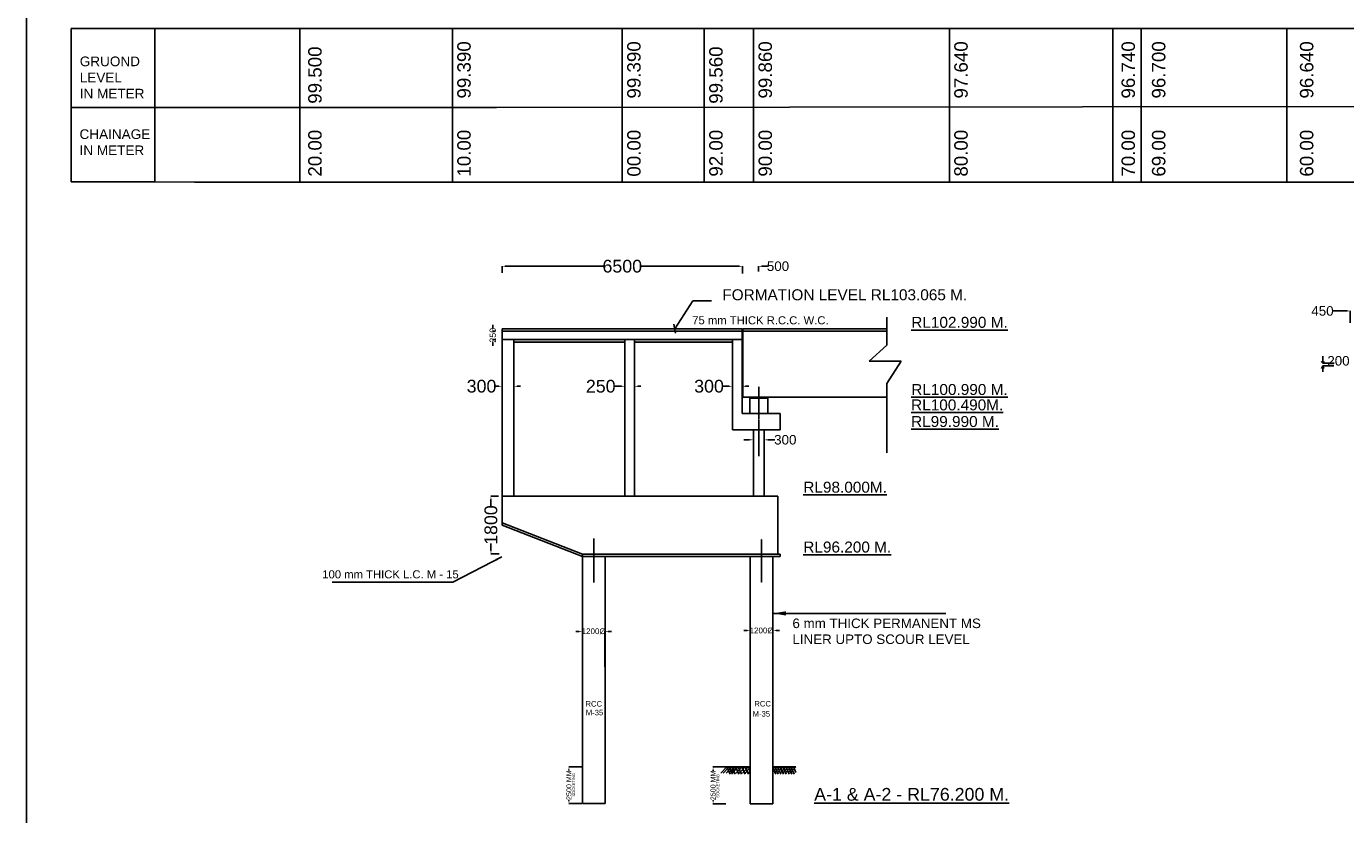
# Model space of a CAD drawing. Extents: x 586212 to 1787843, y 514956 to 1583660.
# Tile 2 of 14: x 586212 to 793236, y 688305 to 812114. Entities that reach past the tile are written whole.
import ezdxf

# ---------------------------------------------------------------- set-up
doc = ezdxf.new("R2010")
doc.units = ezdxf.units.MI
doc.header["$MEASUREMENT"] = 0
doc.linetypes.add('CENTER2', pattern=[1.125, 0.75, -0.125, 0.125, -0.125])
doc.layers.add('DIMENISION', color=4, linetype='Continuous', lineweight=13)
doc.layers.add('TEXT', color=3, linetype='Continuous')
doc.styles.add('ARIAL', font='arial.ttf')
doc.styles.add('ROMAND 25', font='romand.shx', dxfattribs={"height": 180})
doc.styles.get("Standard").update_dxf_attribs({"font": 'arial.ttf', "height": 500})
doc.dimstyles.new('bASANT jAIN  NMM', dxfattribs={"dimscale": 0.507, "dimtxt": 500, "dimasz": 1000, "dimexe": 50, "dimexo": 25, "dimgap": 0.09, "dimtad": 0, "dimtih": 1, "dimtoh": 1, "dimdec": 0, "dimzin": 0, "dimdsep": 46, "dimtxsty": 'Standard', "dimcen": 0.09, "dimclrd": 256, "dimclre": 256, "dimadec": 0, "dimazin": 0, "dimtfac": 1, "dimtdec": 0, "dimtix": 1, "dimtofl": 0, "dimtmove": 0, "dimatfit": 0, "dimfxl": 300, "dimtolj": 1, "dimtzin": 0, "dimlwd": -1, "dimlwe": -1, "dimarcsym": 0})
doc.dimstyles.new('SIDDIQUI', dxfattribs={"dimtxt": 1, "dimasz": 2.5, "dimexe": 0.18, "dimexo": 0.0625, "dimgap": 1, "dimtad": 1, "dimdec": 0, "dimzin": 0, "dimdsep": 46, "dimtxsty": 'ROMAND 25', "dimblk": 'OBLIQUE', "dimcen": 0.09, "dimdle": 1, "dimclrt": 1, "dimadec": 0, "dimazin": 0, "dimtfac": 1, "dimtdec": 0, "dimtofl": 0, "dimtmove": 0, "dimatfit": 3, "dimldrblk": 'OBLIQUE', "dimfxl": 1, "dimtolj": 1, "dimtzin": 0, "dimarcsym": 0})
doc.dimstyles.get("Standard").update_dxf_attribs({"dimscale": 0.507, "dimtxt": 500, "dimasz": 1000, "dimexe": 50, "dimexo": 25, "dimgap": 0.09, "dimtad": 0, "dimtoh": 1, "dimdec": 0, "dimzin": 0, "dimdsep": 46, "dimtxsty": 'Standard', "dimcen": 0.09, "dimclrd": 256, "dimclre": 256, "dimadec": 0, "dimazin": 0, "dimtfac": 1, "dimtdec": 0, "dimtix": 1, "dimtofl": 0, "dimtmove": 0, "dimatfit": 0, "dimfxl": 50, "dimtolj": 1, "dimtzin": 0, "dimlwd": -1, "dimlwe": -1, "dimarcsym": 0})

# ---------------------------------------------------------------- blocks, each defined once
blk = doc.blocks.new('*D97')
at = {"ltscale": 0.5, "transparency": 16777216}
for p, q in [((793466, 767413), (791290, 767413)), ((793973, 765535), (793973, 767439)), ((796302, 765651), (796302, 767439)), ((796809, 767413), (797316, 767413))]:
    blk.add_line(p, q, dxfattribs=at)
for points in [[(793466, 767498), (793466, 767329), (793973, 767413)], [(796809, 767498), (796809, 767329), (796302, 767413)]]:
    blk.add_solid(points, dxfattribs=at)
at = {"layer": 'Defpoints', "color": 0, "ltscale": 0.5, "transparency": 16777216}
for p in [(796302, 767413), (793973, 765522), (796302, 765639)]:
    blk.add_point(p, dxfattribs=at)
at = {"color": 0, "ltscale": 0.5, "transparency": 16777216, "insert": (789605, 767413), "char_height": 500, "attachment_point": 5}
blk.add_mtext('\\A1;{\\H3x;450}', dxfattribs=at)
blk = doc.blocks.new('*D130')
at = {"ltscale": 0.5, "transparency": 16777216}
for p, q in [((672940, 717095), (672433, 717095)), ((673447, 717108), (673447, 717121)), ((677008, 711509), (677008, 717121)), ((677515, 717095), (678022, 717095))]:
    blk.add_line(p, q, dxfattribs=at)
for points in [[(672940, 717180), (672940, 717011), (673447, 717095)], [(677515, 717180), (677515, 717011), (677008, 717095)]]:
    blk.add_solid(points, dxfattribs=at)
at = {"layer": 'Defpoints', "color": 0, "ltscale": 0.5, "transparency": 16777216}
for p in [(673447, 717095), (677008, 717095), (677008, 711496)]:
    blk.add_point(p, dxfattribs=at)
at = {"color": 0, "ltscale": 0.5, "transparency": 16777216, "insert": (675228, 717095), "char_height": 500, "attachment_point": 5}
blk.add_mtext('\\A1;{\\H1.8x;1200%%C}', dxfattribs=at)
blk = doc.blocks.new('*D131')
at = {"ltscale": 0.5, "transparency": 16777216}
for p, q in [((699297, 717215), (698790, 717215)), ((699804, 717228), (699804, 717240)), ((703365, 710879), (703365, 717240)), ((703872, 717215), (704379, 717215))]:
    blk.add_line(p, q, dxfattribs=at)
for points in [[(699297, 717300), (699297, 717131), (699804, 717215)], [(703872, 717300), (703872, 717131), (703365, 717215)]]:
    blk.add_solid(points, dxfattribs=at)
at = {"layer": 'Defpoints', "color": 0, "ltscale": 0.5, "transparency": 16777216}
for p in [(699804, 717215), (703365, 717215), (703365, 710867)]:
    blk.add_point(p, dxfattribs=at)
at = {"color": 0, "ltscale": 0.5, "transparency": 16777216, "insert": (701585, 717215), "char_height": 500, "attachment_point": 5}
blk.add_mtext('\\A1;{\\H1.8x;1200%%C}', dxfattribs=at)
blk = doc.blocks.new('*D135')
at = {"ltscale": 0.5, "transparency": 16777216}
for p, q in [((699554, 747176), (698794, 747176)), ((700315, 744605), (700315, 747202)), ((701971, 744505), (701971, 747202)), ((702731, 747176), (703653, 747176))]:
    blk.add_line(p, q, dxfattribs=at)
for points in [[(699554, 747303), (699554, 747049), (700315, 747176)], [(702731, 747303), (702731, 747049), (701971, 747176)]]:
    blk.add_solid(points, dxfattribs=at)
at = {"layer": 'Defpoints', "color": 0, "ltscale": 0.5, "transparency": 16777216}
for p in [(700315, 747176), (700315, 744593), (701971, 744492)]:
    blk.add_point(p, dxfattribs=at)
at = {"color": 0, "ltscale": 0.5, "transparency": 16777216, "insert": (705307, 747176), "char_height": 500, "attachment_point": 5}
blk.add_mtext('\\A1;{\\H3x;300}', dxfattribs=at)
blk = doc.blocks.new('*D145')
at = {"ltscale": 0.5, "transparency": 16777216}
for p, q in [((696496, 755587), (695542, 755587)), ((697003, 751318), (697003, 755613)), ((698555, 751318), (698555, 755613)), ((699062, 755587), (699569, 755587))]:
    blk.add_line(p, q, dxfattribs=at)
for points in [[(696496, 755672), (696496, 755503), (697003, 755587)], [(699062, 755672), (699062, 755503), (698555, 755587)]]:
    blk.add_solid(points, dxfattribs=at)
at = {"layer": 'Defpoints', "color": 0, "ltscale": 0.5, "transparency": 16777216}
for p in [(697003, 755587), (697003, 751306), (698555, 751306)]:
    blk.add_point(p, dxfattribs=at)
at = {"color": 0, "ltscale": 0.5, "transparency": 16777216, "insert": (693336, 755587), "char_height": 500, "attachment_point": 5}
blk.add_mtext('\\A1;{\\H4x;300}', dxfattribs=at)
blk = doc.blocks.new('*D136')
at = {"ltscale": 0.5, "transparency": 16777216}
for p, q in [((659830, 764243), (659377, 764243)), ((659402, 764750), (659402, 765257)), ((659830, 762949), (659377, 762949)), ((659402, 762442), (659402, 761935))]:
    blk.add_line(p, q, dxfattribs=at)
for points in [[(659318, 764750), (659487, 764750), (659402, 764243)], [(659318, 762442), (659487, 762442), (659402, 762949)]]:
    blk.add_solid(points, dxfattribs=at)
at = {"layer": 'Defpoints', "color": 0, "ltscale": 0.5, "transparency": 16777216}
for p in [(659402, 764243), (659843, 764243), (659843, 762949)]:
    blk.add_point(p, dxfattribs=at)
at = {"color": 0, "ltscale": 0.5, "transparency": 16777216, "insert": (659402, 763596), "char_height": 500, "attachment_point": 5, "rotation": 90}
blk.add_mtext('\\A1;{\\H2x;250}', dxfattribs=at)
blk = doc.blocks.new('*D137')
at = {"ltscale": 0.5, "transparency": 16777216}
for p, q in [((660856, 773386), (660856, 774461)), ((661363, 774436), (676735, 774436)), ((698085, 774436), (682712, 774436)), ((698592, 774449), (698592, 774411))]:
    blk.add_line(p, q, dxfattribs=at)
for points in [[(661363, 774520), (661363, 774351), (660856, 774436)], [(698085, 774520), (698085, 774351), (698592, 774436)]]:
    blk.add_solid(points, dxfattribs=at)
at = {"layer": 'Defpoints', "color": 0, "ltscale": 0.5, "transparency": 16777216}
for p in [(660856, 774436), (698592, 774461), (660856, 773373)]:
    blk.add_point(p, dxfattribs=at)
at = {"color": 0, "ltscale": 0.5, "transparency": 16777216, "insert": (679724, 774436), "char_height": 500, "attachment_point": 5}
blk.add_mtext('\\A1;{\\H4x;6500}', dxfattribs=at)
blk = doc.blocks.new('*D138')
at = {"ltscale": 0.5, "transparency": 16777216}
for p, q in [((698085, 774436), (697578, 774436)), ((698592, 773310), (698592, 774461)), ((701092, 773623), (701092, 774461)), ((701599, 774436), (702506, 774436))]:
    blk.add_line(p, q, dxfattribs=at)
for points in [[(698085, 774520), (698085, 774351), (698592, 774436)], [(701599, 774520), (701599, 774351), (701092, 774436)]]:
    blk.add_solid(points, dxfattribs=at)
at = {"layer": 'Defpoints', "color": 0, "ltscale": 0.5, "transparency": 16777216}
for p in [(701092, 774436), (698592, 773297), (701092, 773611)]:
    blk.add_point(p, dxfattribs=at)
at = {"color": 0, "ltscale": 0.5, "transparency": 16777216, "insert": (704161, 774436), "char_height": 500, "attachment_point": 5}
blk.add_mtext('\\A1;{\\H3x;500}', dxfattribs=at)
blk = doc.blocks.new('_Oblique')
at = {"color": 0, "linetype": 'ByBlock', "lineweight": -2}
blk.add_line((-0.5, -0.5), (0.5, 0.5), dxfattribs=at)
blk = doc.blocks.new('*D139')
at = {"ltscale": 10, "transparency": 16777216}
for p, q in [((660276, 738310), (659090, 738310)), ((659116, 737803), (659116, 736676)), ((659116, 729771), (659116, 730898)), ((660415, 729264), (659090, 729264))]:
    blk.add_line(p, q, dxfattribs=at)
for points in [[(659031, 737803), (659200, 737803), (659116, 738310)], [(659031, 729771), (659200, 729771), (659116, 729264)]]:
    blk.add_solid(points, dxfattribs=at)
at = {"layer": 'Defpoints', "color": 0, "ltscale": 10, "transparency": 16777216}
for p in [(660289, 738310), (659116, 729264), (660428, 729264)]:
    blk.add_point(p, dxfattribs=at)
at = {"color": 0, "ltscale": 10, "transparency": 16777216, "insert": (659116, 733787), "char_height": 500, "attachment_point": 5, "rotation": 90}
blk.add_mtext('\\A1;{\\H4x;1800}', dxfattribs=at)
blk = doc.blocks.new('*D140')
at = {"ltscale": 10, "transparency": 16777216}
for p, q in [((673468, 695836), (671322, 695836)), ((671348, 695329), (671348, 695249)), ((673397, 690035), (671322, 690035)), ((671348, 690542), (671348, 690623))]:
    blk.add_line(p, q, dxfattribs=at)
for points in [[(671263, 695329), (671432, 695329), (671348, 695836)], [(671263, 690542), (671432, 690542), (671348, 690035)]]:
    blk.add_solid(points, dxfattribs=at)
at = {"layer": 'Defpoints', "color": 0, "ltscale": 10, "transparency": 16777216}
for p in [(673481, 695836), (671348, 690035), (673410, 690035)]:
    blk.add_point(p, dxfattribs=at)
at = {"color": 0, "ltscale": 10, "transparency": 16777216, "insert": (671348, 692936), "char_height": 500, "attachment_point": 5, "rotation": 90}
blk.add_mtext('\\A1;{\\H1.6x;2500 MM} ', dxfattribs=at)
blk = doc.blocks.new('*D141')
at = {"ltscale": 10, "transparency": 16777216}
for p, q in [((696112, 695797), (693952, 695797)), ((693978, 695290), (693978, 695210)), ((695953, 689997), (693952, 689997)), ((693978, 690504), (693978, 690584))]:
    blk.add_line(p, q, dxfattribs=at)
for points in [[(693893, 695290), (694062, 695290), (693978, 695797)], [(693893, 690504), (694062, 690504), (693978, 689997)]]:
    blk.add_solid(points, dxfattribs=at)
at = {"layer": 'Defpoints', "color": 0, "ltscale": 10, "transparency": 16777216}
for p in [(696124, 695797), (693978, 689997), (695966, 689997)]:
    blk.add_point(p, dxfattribs=at)
at = {"color": 0, "ltscale": 10, "transparency": 16777216, "insert": (693978, 692897), "char_height": 500, "attachment_point": 5, "rotation": 90}
blk.add_mtext('\\A1;{\\H1.6x;2500 MM} ', dxfattribs=at)
blk = doc.blocks.new('*D142')
at = {"ltscale": 0.5, "transparency": 16777216}
for p, q in [((679624, 755581), (678564, 755581)), ((680131, 755587), (680131, 755607)), ((681639, 755594), (681639, 755607)), ((682146, 755581), (682653, 755581))]:
    blk.add_line(p, q, dxfattribs=at)
for points in [[(679624, 755666), (679624, 755497), (680131, 755581)], [(682146, 755666), (682146, 755497), (681639, 755581)]]:
    blk.add_solid(points, dxfattribs=at)
at = {"layer": 'Defpoints', "color": 0, "ltscale": 0.5, "transparency": 16777216}
for p in [(680131, 755581), (680131, 755574), (681639, 755581)]:
    blk.add_point(p, dxfattribs=at)
at = {"color": 0, "ltscale": 0.5, "transparency": 16777216, "insert": (676341, 755581), "char_height": 500, "attachment_point": 5}
blk.add_mtext('\\A1;{\\H4x;250}', dxfattribs=at)
blk = doc.blocks.new('*D143')
at = {"ltscale": 0.5, "transparency": 16777216}
for p, q in [((660349, 755587), (659842, 755587)), ((660856, 755593), (660856, 755562)), ((662729, 755600), (662729, 755613)), ((663236, 755587), (663743, 755587))]:
    blk.add_line(p, q, dxfattribs=at)
for points in [[(660349, 755672), (660349, 755503), (660856, 755587)], [(663236, 755672), (663236, 755503), (662729, 755587)]]:
    blk.add_solid(points, dxfattribs=at)
at = {"layer": 'Defpoints', "color": 0, "ltscale": 0.5, "transparency": 16777216}
for p in [(660856, 755606), (660856, 755587), (662729, 755587)]:
    blk.add_point(p, dxfattribs=at)
at = {"color": 0, "ltscale": 0.5, "transparency": 16777216, "insert": (657636, 755587), "char_height": 500, "attachment_point": 5}
blk.add_mtext('\\A1;{\\H4x;300}', dxfattribs=at)

msp = doc.modelspace()

# ---------------------------------------------------------------- hatches: boundary and pattern name
at = {"ltscale": 0.5}
h = msp.add_hatch(dxfattribs=at)
h.set_pattern_fill('AR-CONC', color=0, scale=86.25, style=0)
h.set_pattern_definition([(50, (191560.3, -109374), (618.6369, -54.12372), [64.6875, -711.5625]), (355, (191560.3, -109374), (-119.67303, 648.7657), [51.75, -569.25]), (100.4514, (191611.85, -109378.5), (498.96434, 594.6416), [54.9759, -604.73507]), (46.1842, (191560.3, -109201.5), (920.4954, -142.76015), [97.03125, -1067.34375]), (96.6356, (191637, -109213.4), (806.1466, 840.1767), [82.4639, -907.1025]), (351.1842, (191560.3, -109201.5), (806.1459, 840.1773), [77.625, -853.875]), (21, (191646.55, -109244.63), (514.83233, -347.2588), [64.6875, -711.5625]), (326, (191646.55, -109244.6), (209.85947, 625.4419), [51.75, -569.25]), (71.4514, (191689.45, -109273.57), (724.692, 278.18255), [54.9759, -604.73507]), (37.5, (191560.3, -109374), (10.487875, 287.12095), [0, -562.35, 0, -577.875, 0, -571.40625]), (7.5, (191560.3, -109374), (226.89748, 340.1801), [0, -329.475, 0, -549.4125, 0, -217.78125]), (327.5, (191367.96, -109374), (460.42185, -19.453577), [0, -215.625, 0, -672.75, 0, -892.6875]), (317.5, (191281.7, -109374), (502.99807, 86.34055), [0, -280.3125, 0, -446.775, 0, -633.9375])])
h.paths.add_polyline_path([(662728.8, 762949.5), (662728.8, 762535.5), (669322.5, 762535.5), (669322.5, 762949.5)])
h.paths.add_polyline_path([(680130.8, 762535.5), (680130.8, 762949.5), (671483, 762949.5), (671483, 762535.5)])
h.paths.add_polyline_path([(681639.3, 762949.5), (681639.3, 762535.5), (683626.9, 762535.5), (683626.9, 762949.5)])
h = msp.add_hatch(dxfattribs=at)
h.set_pattern_fill('AR-CONC', color=0, scale=86.25, style=0)
h.set_pattern_definition([(50, (-57838.2, 3987.7), (618.6369, -54.12372), [64.6875, -711.5625]), (355, (-57838.2, 3987.7), (-119.67303, 648.7657), [51.75, -569.25]), (100.4514, (-57786.64, 3983.2), (498.96434, 594.6416), [54.9759, -604.73507]), (46.1842, (-57838.2, 4160.2), (920.4954, -142.76015), [97.03125, -1067.34375]), (96.6356, (-57761.5, 4148.3), (806.1466, 840.1767), [82.4639, -907.1025]), (351.1842, (-57838.2, 4160.2), (806.1459, 840.1773), [77.625, -853.875]), (21, (-57751.94, 4117.06), (514.83233, -347.2588), [64.6875, -711.5625]), (326, (-57751.94, 4117.06), (209.85947, 625.4419), [51.75, -569.25]), (71.4514, (-57709.04, 4088.1), (724.69202, 278.18255), [54.9759, -604.73507]), (37.5, (-57838.2, 3987.68), (10.487875, 287.12095), [0, -562.35, 0, -577.875, 0, -571.40625]), (7.5, (-57838.2, 3987.68), (226.89748, 340.1801), [0, -329.475, 0, -549.4125, 0, -217.78125]), (327.5, (-58030.53, 3987.68), (460.42185, -19.453577), [0, -215.625, 0, -672.75, 0, -892.6875]), (317.5, (-58116.78, 3987.7), (502.99807, 86.34055), [0, -280.3125, 0, -446.775, 0, -633.9375])])
h.paths.add_polyline_path([(697003.2, 762949.5), (695451.4, 762949.5), (683797.3, 762949.5), (669322.5, 762949.5), (662728.8, 762949.5), (662728.8, 762535.5), (669322.5, 762535.5), (683307.5, 762535.5), (687748, 762535.5), (697003.1, 762535.5)])
h.paths.add_polyline_path([(671483, 762949.5), (671483, 762535.5), (683626.9, 762535.5), (683626.9, 762949.5)])
h.paths.add_polyline_path([(662728.8, 762949.5), (662728.8, 762535.5), (669322.5, 762535.5), (669322.5, 762949.5)])

# ---------------------------------------------------------------- linework, layer by layer
at = {"color": 0, "ltscale": 0.5}
for p, q in [((619667.3, 811777.1), (593242.9, 811777.1)), ((593242.9, 787672.8), (593242.9, 811777.1)), ((606343.1, 811777.1), (606343.1, 787672.8)), ((606343.1, 811777.1), (606343.1, 787672.8)), ((659975.9, 811760.2), (609046.9, 811760.2)), ((629147.6, 787655.6), (629147.6, 811777.1)), ((653057.6, 787655.6), (653057.6, 811761.2)), ((659975.9, 811760.2), (971100.4, 811764.8)), ((679725.3, 787655.3), (679725.3, 811760.9)), ((690251.6, 811759.9), (739391.6, 811761.4)), ((692595.3, 787655.6), (692595.3, 811761.2)), ((700335.3, 787655.3), (700335.3, 811760.9)), ((713651.6, 811759.9), (704291.6, 811760.8)), ((705334.3, 811760.4), (728734.3, 811761.2)), ((713651.6, 811759.9), (713651.6, 811759.9)), ((713651.6, 811759.9), (713651.6, 811759.9)), ((728734.3, 811761), (752134.3, 811761.5)), ((731051.6, 787655.3), (731051.6, 811760.9)), ((752134.3, 811761.5), (775534.3, 811761.9)), ((756723.3, 787655.3), (756723.3, 811761.3)), ((761168.4, 787655.6), (761168.4, 811761.9)), ((784035.1, 787655.3), (784035.1, 811762)), ((593242.9, 799372.8), (606343.1, 799386.4)), ((659975.9, 799386.4), (606343.1, 799386.4)), ((659975.9, 799386.4), (981186.3, 799720.7)), ((593242.9, 787672.8), (606343.1, 787672.8)), ((619667.3, 787655.6), (593242.9, 787672.8)), ((643067.3, 787655.6), (619667.3, 787655.6)), ((666467.3, 787655.6), (643067.3, 787655.6)), ((659975.9, 787655.6), (971051.6, 787655.6)), ((689867.3, 787655.6), (666467.3, 787655.6)), ((689128.4, 787655.6), (666467.3, 787655.6)), ((775534.3, 787655.6), (800701.5, 787655.6)), ((800701.5, 787655.6), (788117.9, 787655.6)), ((721236.6, 766450.3), (721236.6, 762025.9)), ((660855.7, 764631.4), (669322.5, 764631.4)), ((669322.5, 764631.4), (660855.7, 764631.4)), ((665550.6, 764631.4), (660855.7, 764631.4)), ((660855.7, 764631.4), (660855.7, 743469.4)), ((660855.7, 764631.4), (665550.6, 764631.4)), ((660855.7, 764631.4), (669322.5, 764631.4)), ((669322.5, 764243.2), (660855.7, 764243.2)), ((665550.6, 764243.2), (660855.7, 764243.2)), ((683307.5, 764631.4), (698555.3, 764631.4)), ((698555.3, 764631.4), (683307.5, 764631.4)), ((683307.5, 764631.4), (685617.8, 764631.4)), ((698555.3, 764243.2), (683307.5, 764243.2)), ((698555.3, 764631.4), (698555.3, 764243.2)), ((698555.3, 758951.9), (698555.3, 764631.4)), ((698658.8, 764631.4), (698658.8, 758951.9)), ((698658.8, 764631.4), (721236.6, 764631.4)), ((698658.8, 764631.4), (721236.6, 764631.4)), ((698658.8, 764243.2), (721236.6, 764243.2)), ((701142.8, 764631.4), (721236.6, 764631.4)), ((701142.8, 764631.4), (721236.6, 764631.4)), ((701142.8, 764631.4), (721236.6, 764631.4)), ((701142.8, 764243.2), (721236.6, 764243.2)), ((701142.8, 764243.2), (721236.6, 764243.2)), ((701142.8, 764243.2), (721236.6, 764243.2)), ((662728.8, 762949.5), (669322.5, 762949.5)), ((662728.8, 762535.5), (669322.5, 762535.5)), ((669053.5, 762535.5), (669070.6, 762535.5)), ((669842.1, 762535.5), (669872.4, 762535.5)), ((670183.9, 762949.5), (670208.3, 762949.5)), ((683307.5, 762949.5), (684407.1, 762949.5)), ((683307.5, 762535.5), (687748, 762535.5)), ((683797.3, 762949.5), (695451.4, 762949.5)), ((683797.3, 762535.5), (697003.1, 762535.5)), ((721236.6, 762025.9), (718447, 759545.7)), ((697002.8, 758951.9), (697002.8, 760601)), ((789651, 760333.9), (789651, 759209.7)), ((697002.8, 751305.7), (697002.8, 758951.9)), ((698555.3, 751305.7), (698555.3, 758951.9)), ((698658.8, 758951.9), (698658.8, 753893.2)), ((718447, 759545.7), (723494, 759545.7)), ((723494, 759545.7), (721236.6, 756021.2)), ((789651, 759209.7), (789401.4, 759459.9)), ((789669.4, 758817), (789472.7, 758371.4)), ((789472.7, 758371.4), (789669.4, 758817)), ((789651, 759209.7), (789908.6, 759441.5)), ((789651, 759209.7), (791434.6, 759209.7)), ((789669.4, 758817), (789669.4, 757836.1)), ((789669.4, 757836.1), (789669.4, 758817)), ((789669.4, 758817), (789669.4, 758817)), ((789669.4, 758817), (789805.1, 758400.7)), ((789669.4, 758817), (791364.5, 758817)), ((721236.6, 756021.2), (721236.6, 745118)), ((698658.8, 753893.2), (698555.3, 753893.2)), ((699590.3, 753893.2), (698658.8, 753893.2)), ((699590.3, 753893.2), (701660.3, 753893.2)), ((699719.6, 751305.7), (699719.6, 753691.4)), ((699719.6, 753691.4), (702565.9, 753691.4)), ((700185.4, 753691.4), (700185.4, 753893.2)), ((701660.3, 753893.2), (721236.6, 753893.2)), ((702100.1, 753893.2), (702100.1, 753691.4)), ((702100.1, 753893.2), (721236.6, 753893.2)), ((702100.1, 753893.2), (721236.6, 753893.2)), ((702100.1, 753893.2), (721236.6, 753893.2)), ((702565.9, 751305.7), (702565.9, 753691.4)), ((697002.8, 748718.2), (697002.8, 751305.7)), ((702695.3, 751305.7), (698555.3, 751305.7)), ((701142.8, 751305.7), (703342.1, 751305.7)), ((703342.1, 751305.7), (704506.5, 751305.7)), ((704506.5, 748718.2), (704506.5, 751305.7)), ((700495.9, 748718.2), (697002.8, 748718.2)), ((701142.8, 748718.2), (698749.3, 748718.2)), ((700314.8, 748718.2), (700314.8, 743730)), ((700495.9, 748718.2), (701789.6, 748718.2)), ((701142.8, 748718.2), (701142.8, 747462.2)), ((701142.8, 748718.2), (701789.6, 748718.2)), ((701142.8, 748718.2), (703730.3, 748718.2)), ((703342.1, 748718.2), (701789.6, 748718.2)), ((701970.8, 748718.2), (701970.8, 743525.5)), ((703730.3, 748718.2), (704506.5, 748718.2)), ((660855.7, 743469.4), (660855.7, 738310.2)), ((700314.8, 744605.2), (700314.8, 738310.2)), ((701970.8, 743525.5), (701970.8, 738310.2)), ((660855.7, 738310.2), (669322.5, 738310.2)), ((660855.7, 738310.2), (660855.7, 734525.9)), ((683307.5, 738310.2), (704122, 738310.2)), ((696284.5, 738310.2), (701851.4, 738310.2)), ((701851.4, 738310.2), (704122, 738310.2)), ((704122, 738310.2), (704122, 729228)), ((660855.7, 734525.9), (660855.7, 734122.3)), ((673455.7, 690035.2), (673455.7, 728897.5)), ((677016.9, 728897.5), (677016.9, 690035.2)), ((704122, 729228), (696284.5, 729228)), ((696284.5, 728824.4), (704525.6, 728824.4)), ((704122, 729228), (697244.3, 729228)), ((697244.3, 728824.4), (704122, 728824.4)), ((699804, 690023.5), (699804, 728824.4)), ((703365.1, 728824.4), (703365.1, 704434.1)), ((704122, 729228), (704525.6, 729228)), ((704525.6, 729228), (704525.6, 728824.4)), ((703365.1, 719911.8), (703365.1, 690023.5)), ((677016.9, 690035.2), (673455.7, 690035.2)), ((699804, 690023.5), (703365.1, 690023.5))]:
    msp.add_line(p, q, dxfattribs=at)
at = {"color": 0, "ltscale": 10}
for p, q in [((629147.6, 811777.1), (619667.3, 811777.1)), ((641160.1, 787655.3), (612585.1, 787655.3)), ((669735.1, 787655.3), (641160.1, 787655.3)), ((698310.1, 787655.3), (669735.1, 787655.3)), ((726885.1, 787655.3), (698310.1, 787655.3)), ((755460.1, 787655.3), (726885.1, 787655.3)), ((784035.1, 787655.3), (755460.1, 787655.3)), ((812610.1, 787655.3), (784035.1, 787655.3)), ((669322.5, 764631.4), (683307.5, 764631.4)), ((669322.5, 764243.2), (683307.5, 764243.2)), ((662728.8, 762949.5), (660855.7, 762949.5)), ((662728.8, 738310.2), (662728.8, 762949.5)), ((669322.5, 762949.5), (683797.3, 762949.5)), ((669322.5, 762535.5), (680130.8, 762535.5)), ((680130.8, 762949.5), (680130.8, 738310.2)), ((680800.2, 762535.5), (680818.4, 762535.5)), ((681635.1, 762535.5), (683307.5, 762535.5)), ((681639.3, 738310.2), (681639.3, 762949.5)), ((695451.4, 762949.5), (698555.3, 762949.5)), ((697002.8, 760601), (697003.2, 762949.5)), ((683307.5, 738310.2), (669322.5, 738310.2)), ((704122, 738310.2), (702986.7, 738310.2)), ((660855.7, 734122.3), (673455.7, 729228)), ((660855.7, 733749.6), (660855.7, 734122.3)), ((673455.7, 728824.4), (660855.7, 733749.6)), ((673455.7, 728824.4), (673455.7, 729228)), ((673455.7, 729228), (696284.5, 729228)), ((673455.7, 728824.4), (696284.5, 728824.4)), ((696114.8, 695818.2), (695214.3, 694843.7)), ((696475.3, 695818.2), (695574.8, 694843.7)), ((695704.3, 695818.2), (699804, 695818.2)), ((696912.3, 695818.2), (696011.8, 694843.7)), ((696114.8, 695818.2), (696635.3, 694668.7)), ((697336.8, 695818.2), (696436.3, 694843.7)), ((696475.3, 695818.2), (696995.8, 694668.7)), ((697754.1, 695818.2), (696853.6, 694843.7)), ((696912.3, 695818.2), (697432.8, 694668.7)), ((696922.4, 695818.2), (699804, 695818.2)), ((697484.6, 695818.2), (696922.4, 695209.8)), ((697931.6, 695818.2), (697031.1, 694843.7)), ((697484.6, 695818.2), (698005.1, 694668.7)), ((698504.1, 695818.2), (697603.6, 694843.7)), ((697931.6, 695818.2), (698452.1, 694668.7)), ((698993.1, 695818.2), (698092.6, 694843.7)), ((698504.1, 695818.2), (699024.6, 694668.7)), ((699510.1, 695818.2), (698609.6, 694843.7)), ((698993.1, 695818.2), (699513.6, 694668.7)), ((699804, 695714), (698999.8, 694843.7)), ((699510.1, 695818.2), (699808.7, 695158.7)), ((703365.1, 695818.2), (706977.8, 695818.2)), ((703649.1, 695818.2), (703365.1, 695510.9)), ((704086.1, 695818.2), (703365.1, 695038)), ((703365.1, 695649.2), (703809.1, 694668.7)), ((704510.6, 695818.2), (703610.1, 694843.7)), ((703649.1, 695818.2), (704169.6, 694668.7)), ((704927.9, 695818.2), (704027.4, 694843.7)), ((704086.1, 695818.2), (704606.6, 694668.7)), ((705390.6, 695818.2), (704490.1, 694843.7)), ((704510.6, 695818.2), (705031.1, 694668.7)), ((705789.6, 695818.2), (704889.1, 694843.7)), ((704927.9, 695818.2), (705448.4, 694668.7)), ((706189.1, 695818.2), (705288.6, 694843.7)), ((705390.6, 695818.2), (705911.1, 694668.7)), ((706582.1, 695818.2), (705681.6, 694843.7)), ((705789.6, 695818.2), (706310.1, 694668.7)), ((706977.8, 695818.2), (706077.3, 694843.7)), ((706189.1, 695818.2), (706709.6, 694668.7)), ((706582.1, 695818.2), (706977.8, 694944.4)), ((699808.7, 695158.7), (699517.6, 694843.7)), ((703365.1, 694664.5), (703374.9, 694643))]:
    msp.add_line(p, q, dxfattribs=at)
at = {"color": 0, "linetype": 'CENTER2', "ltscale": 0.5}
for p, q in [((701142.8, 755574), (701142.8, 744605.2)), ((675248.2, 724775.2), (675248.2, 731682.7)), ((701576.7, 724702.1), (701576.7, 731609.6))]:
    msp.add_line(p, q, dxfattribs=at)
at = {"color": 0, "ltscale": 10}
msp.add_lwpolyline([(1056288.5, 514956), (586211.5, 514956), (586211.5, 929188.5), (1056288.5, 929188.5)], close=True, dxfattribs=at)
msp.add_lwpolyline([(704122, 729228), (704122, 738310.2)], dxfattribs=at)

# ---------------------------------------------------------------- texts
at = {"color": 0, "ltscale": 0.5, "char_height": 1521, "attachment_point": 1}
for s, insert, width in [('GRUOND LEVEL \\PIN METER', (594592.2, 807376.9), 10140.339), ('CHAINAGE\\PIN METER', (594553.5, 795943.6), 10999.403)]:
    msp.add_mtext(s, dxfattribs=dict(at, insert=insert, width=width))
at = {"color": 0, "ltscale": 0.5, "char_height": 1170, "width": 23680.816, "attachment_point": 1, "rotation": 90}
for s, insert in [('  {\\H1.8x;10.00      99.390}', (653830.2, 787603.4)), ('  {\\H1.8x;00.00      99.390}', (680497.9, 787603.1)), ('  {\\H1.8x;90.00      99.860}', (701107.9, 787603.1)), ('  {\\H1.8x;80.00      97.640}', (731824.2, 787603.1)), ('  {\\H1.8x;70.00      96.740}', (758069.2, 787603.1)), ('  {\\H1.8x;69.00      96.700}', (762845.4, 787603.4)), ('  {\\H1.8x;60.00      96.640}', (786069.6, 787603.1)), ('  {\\H1.8x;20.00     99.500}', (630435.7, 787603.4)), ('  {\\H1.8x;92.00     99.560}', (693367.9, 787603.4))]:
    msp.add_mtext(s, dxfattribs=dict(at, insert=insert))
at = {"color": 0, "ltscale": 0.5, "insert": (789783.2, 760332.7), "char_height": 575, "attachment_point": 1}
msp.add_mtext('{\\H2.609x; 200} ', dxfattribs=at)
at = {"layer": 'TEXT', "color": 0, "ltscale": 0.5, "style": 'ARIAL'}
for s, p in [('RCC', (673947.9, 705277.7)), ('RCC', (700444.3, 705293.8)), ('M-35', (673992.6, 703905.1)), ('M-35', (700176.2, 703698.2))]:
    msp.add_text(s, height=862.5, dxfattribs=at).set_placement(p)
at = {"layer": 'TEXT', "color": 0, "ltscale": 0.5, "attachment_point": 1}
for s, insert, char_height, width in [('FORMATION LEVEL RL103.065 M. ', (695422.5, 770819.5), 1725, 38244.944), ('75 mm THICK R.C.C. W.C.', (690701.8, 766580.1), 1265, 38244.944), ('{\\LRL102.990 M.}', (725072.6, 766490.1), 1725, 23903.676), ('{\\LRL100.990 M.}', (725071.1, 755940.3), 1725, 21629.17), ('{\\LRL100.490M. }', (725047.8, 753525.5), 1725, 14945.678), ('{\\LRL99.990 M. }', (725040.9, 750916.6), 1725, 14945.678), ('{\\LRL98.000M. }', (708133.7, 740597.3), 1725, 14945.678), ('{\\LRL96.200 M. }', (708133.7, 731197.2), 1725, 14945.678), ('100 mm THICK L.C. M - 15', (632646.7, 726679.8), 1265, 21857.167), ('6 mm THICK PERMANENT MS LINER UPTO SCOUR LEVEL', (706428.1, 719102.5), 1500, 33476.48), ('{\\LA-1 & A-2 - RL76.200 M.}', (709837.6, 692496.3), 2000, 45207.021)]:
    msp.add_mtext(s, dxfattribs=dict(at, insert=insert, char_height=char_height, width=width))
at = {"layer": 'TEXT', "color": 0, "ltscale": 0.5, "char_height": 750, "width": 14945.678, "attachment_point": 1, "rotation": 90}
for insert in [(671870.4, 691140), (694490.2, 690969.7)]:
    msp.add_mtext('{\\H0.6x;SOCKETING\\H1.667x; }', dxfattribs=dict(at, insert=insert))

# ---------------------------------------------------------------- dimensions: what is measured, and where the dimension line sits
at = {"color": 0, "ltscale": 0.5}
dim = msp.add_linear_dim(base=(660855.7, 774435.9), p1=(698592.1, 774461.3), p2=(660855.7, 773373), text='{\\H4x;6500}', dimstyle='Standard', dxfattribs=at)
dim.commit()
dim.dimension.update_dxf_attribs({"geometry": '*D137', "text_midpoint": (679723.9, 774435.9)})
for base, p1, p2, text, dimstyle, picture, middle in [((701092.2, 774435.9), (698592.1, 773297.2), (701092.2, 773610.6), '{\\H3x;500}', 'Standard', '*D138', (704161, 774435.9)), ((796301.9, 767413.5), (793973.2, 765522), (796301.9, 765638.7), '{\\H3x;450}', 'bASANT jAIN  NMM', '*D97', (789605.4, 767413.5)), ((660855.7, 755587.3), (662728.8, 755587.3), (660855.7, 755605.6), '{\\H4x;300}', 'Standard', '*D143', (657636.4, 755587.3)), ((680130.8, 755581.2), (681639.3, 755581.2), (680130.8, 755574.1), '{\\H4x;250}', 'Standard', '*D142', (676340.7, 755581.2)), ((697002.8, 755587.3), (698555.3, 751305.7), (697002.8, 751305.7), '{\\H4x;300}', 'Standard', '*D145', (693336.1, 755587.3))]:
    dim = msp.add_linear_dim(base=base, p1=p1, p2=p2, text=text, dimstyle=dimstyle, dxfattribs=at)
    dim.commit()
    dim.dimension.update_dxf_attribs({"geometry": picture, "text_midpoint": middle, "dimtype": 160})
dim = msp.add_linear_dim(base=(659402.2, 764243.2), p1=(659842.5, 762949.5), p2=(659842.5, 764243.2), angle=90, text='{\\H2x;250}', dimstyle='Standard', dxfattribs=at)
dim.commit()
dim.dimension.update_dxf_attribs({"geometry": '*D136', "text_midpoint": (659402.2, 763596.4)})
dim = msp.add_linear_dim(base=(700314.8, 747176.2), p1=(701970.8, 744492.2), p2=(700314.8, 744592.5), text='{\\H3x;300}', dimstyle='Standard', override={"dimasz": 1500}, dxfattribs=at)
dim.commit()
dim.dimension.update_dxf_attribs({"geometry": '*D135', "text_midpoint": (705306.9, 747176.2), "dimtype": 160})
at = {"color": 0, "ltscale": 10}
for base, p1, p2, text, picture, middle in [((659115.6, 729263.7), (660289.1, 738310.2), (660428.1, 729263.7), '{\\H4x;1800}', '*D139', (659115.6, 733786.9)), ((671347.8, 690035.2), (673480.8, 695836), (673409.8, 690035.2), '{\\H1.6x;2500 MM} ', '*D140', (671347.8, 692935.6)), ((693977.8, 689996.7), (696124.2, 695797.5), (695965.6, 689996.7), '{\\H1.6x;2500 MM} ', '*D141', (693977.8, 692897.1))]:
    dim = msp.add_linear_dim(base=base, p1=p1, p2=p2, angle=90, text=text, dimstyle='Standard', dxfattribs=at)
    dim.commit()
    dim.dimension.update_dxf_attribs({"geometry": picture, "text_midpoint": middle})
at = {"color": 0, "ltscale": 0.5}
for base, p1, p2, picture, middle in [((677008.1, 717095.3), (673446.9, 717095.3), (677008.1, 711496.5), '*D130', (675227.5, 717095.3)), ((703365.1, 717215), (699804, 717215), (703365.1, 710866.5), '*D131', (701584.6, 717215))]:
    dim = msp.add_linear_dim(base=base, p1=p1, p2=p2, text='{\\H1.8x;1200%%C}', dimstyle='bASANT jAIN  NMM', override={"dimtxt": 300}, dxfattribs=at)
    dim.commit()
    dim.dimension.update_dxf_attribs({"geometry": picture, "text_midpoint": middle})

# ---------------------------------------------------------------- leaders
for points, override in [([(660843.2, 728798.4), (653136.2, 724795.9), (634203.9, 724795.9)], {"dimasz": 2000, "dimgap": 0.09, "dimtad": 0, "dimfxl": 0.18}), ([(703365.1, 719911.8), (730507.1, 719911.8)], {"dimasz": 4000, "dimfxl": 0.18})]:
    msp.add_leader(points, dimstyle='bASANT jAIN  NMM', override=override, dxfattribs=at)
at = {"layer": 'DIMENISION', "color": 0, "lineweight": 18, "ltscale": 0.5}
msp.add_leader([(687953.4, 764631.4), (690782.3, 769010.6), (693705.7, 769010.6)], dimstyle='SIDDIQUI', override={"dimtxt": 1250, "dimasz": 1000, "dimexe": 500, "dimexo": 500, "dimgap": 500, "dimtad": 0, "dimdle": 100, "dimclrd": 0}, dxfattribs=at)

doc.saveas('drawing.dxf')
